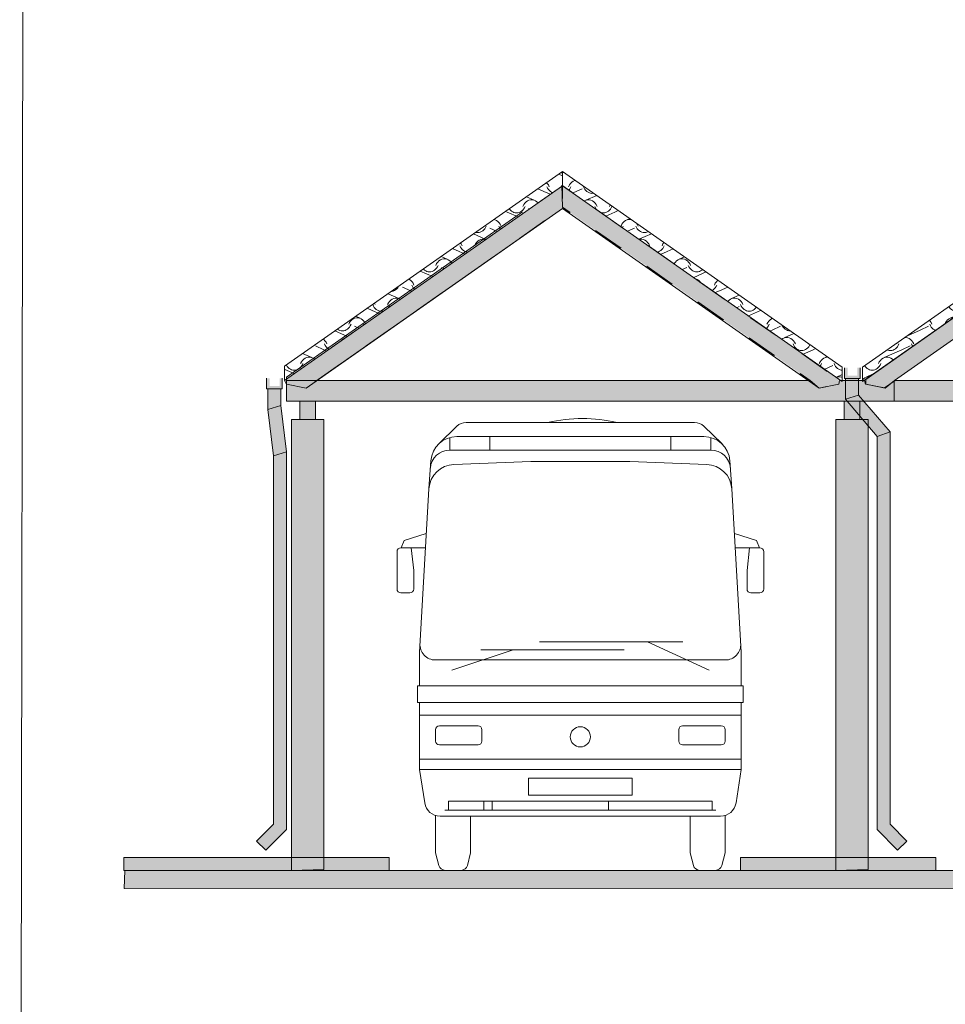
# Model space of a CAD drawing. Header units: millimetres. Extents: x -68772 to 137055, y -73300 to 19650.
# Tile 108 of 212: x 62068 to 69183, y -58856 to -51282. Entities that reach past the tile are written whole.
import ezdxf

# ---------------------------------------------------------------- set-up
doc = ezdxf.new("R2010")
doc.units = ezdxf.units.MM
doc.header["$MEASUREMENT"] = 0
doc.linetypes.add('Przerywana', pattern=[480, 240, -240])
for name, color, linetype, lineweight in [('220-A Ściany_Nr_pióra__1', 7, 'Continuous', 18), ('Nowe_0_Nr_pióra__1', 7, 'Continuous', 18), ('Nowe_0_Nr_pióra__7', 7, 'Continuous', 5), ('Nowe_450-K Stropy_Nr_pióra__1', 7, 'Continuous', 18), ('Nowe_810-G Ogólne_Nr_pióra__1', 7, 'Continuous', 18), ('Nowe_810-G Ogólne_Nr_pióra__26', 13, 'Continuous', 18), ('Nowe_810-G Ogólne_Nr_pióra__7', 7, 'Continuous', 5), ('Nowe_810-G Ogólne_Nr_pióra__9', 254, 'Continuous', 18), ('Nowe_810-G Ogólne_Nr_pióra__93', 7, 'Continuous', 20), ('Nowe_NIEWIDOCZNE DACHY_Nr_pióra__1', 7, 'Continuous', 18), ('Nowe_Windows_Nr_pióra__1', 7, 'Continuous', 18)]:
    doc.layers.add(name, color=color, linetype=linetype, lineweight=lineweight)
doc.layers.add('Nowe_Windows', color=7, linetype='Continuous')

# ---------------------------------------------------------------- blocks, each defined once
blk = doc.blocks.new('*X56')
at = {"layer": 'Nowe_810-G Ogólne_Nr_pióra__26', "color": 13, "linetype": 'Continuous', "lineweight": 18}
for p, q in [((66240.9, -52483.9), (66211.2, -52470.6)), ((66228.3, -52458.7), (66237.7, -52462.9)), ((66237.7, -52462.9), (66240.9, -52463.7)), ((66123.6, -52541.6), (66117.9, -52535.9)), ((66120.7, -52566.8), (66125.9, -52577.7)), ((66131.8, -52553.4), (66123.6, -52541.6)), ((66138.3, -52566.8), (66131.8, -52553.4)), ((66240.9, -52553.7), (66236.6, -52562.4)), ((66115, -52610.8), (66051.5, -52582.4)), ((66147.1, -52625.1), (66115, -52610.8)), ((66125.9, -52577.7), (66132.2, -52587.7)), ((66132.2, -52587.7), (66139.5, -52596.4)), ((66139.5, -52596.4), (66147.8, -52603.9)), ((66147.8, -52603.9), (66156.8, -52609.8)), ((66156.8, -52609.8), (66164.2, -52613.1)), ((65942, -52704.6), (65935.5, -52718)), ((65950.2, -52692.8), (65942, -52704.6)), ((65948, -52728.9), (65953.1, -52718)), ((65959.9, -52683), (65950.2, -52692.8)), ((65970.9, -52675.3), (65959.9, -52683)), ((66022.5, -52671.1), (65962.9, -52644.5)), ((65982.6, -52670.1), (65970.9, -52675.3)), ((65995, -52667.5), (65982.6, -52670.1)), ((66007.5, -52667.5), (65995, -52667.5)), ((66019.8, -52670.1), (66007.5, -52667.5)), ((66031.6, -52675.3), (66019.8, -52670.1)), ((66042.5, -52683), (66031.6, -52675.3)), ((66051.4, -52692.1), (66042.5, -52683)), ((65816, -52762), (65803.3, -52756.3)), ((65898.9, -52798.9), (65816, -52762)), ((65831.6, -52736.4), (65833.2, -52738.9)), ((65833.2, -52738.9), (65840.5, -52747.6)), ((65840.5, -52747.6), (65848.8, -52755.1)), ((65848.8, -52755.1), (65857.8, -52761)), ((65857.8, -52761), (65867.3, -52765.3)), ((65867.3, -52765.3), (65877.3, -52767.9)), ((65877.3, -52767.9), (65887.4, -52768.8)), ((65887.4, -52768.8), (65897.6, -52767.9)), ((65897.6, -52767.9), (65907.5, -52765.3)), ((65907.5, -52765.3), (65917.1, -52761)), ((65917.1, -52761), (65926, -52755.1)), ((65926, -52755.1), (65934.3, -52747.6)), ((65934.3, -52747.6), (65941.7, -52738.9)), ((65941.7, -52738.9), (65948, -52728.9)), ((65987.5, -52736.9), (65979.5, -52733.4)), ((65649, -52880.1), (65654.1, -52869.2)), ((65720.8, -52821.3), (65712.9, -52819.6)), ((65723.5, -52822.3), (65714.7, -52818.3)), ((65732.6, -52826.5), (65720.8, -52821.3)), ((65743.5, -52834.2), (65732.6, -52826.5)), ((65753.2, -52844), (65743.5, -52834.2)), ((65750.3, -52869.2), (65755.5, -52880.1)), ((65761.4, -52855.8), (65753.2, -52844)), ((65767.9, -52869.2), (65761.4, -52855.8)), ((65650.6, -52972.8), (65555, -52930.1)), ((65572.8, -52917.7), (65578.3, -52919.1)), ((65578.3, -52919.1), (65588.4, -52920)), ((65588.4, -52920), (65598.6, -52919.1)), ((65598.6, -52919.1), (65608.5, -52916.5)), ((65608.5, -52916.5), (65618.1, -52912.2)), ((65618.1, -52912.2), (65627.1, -52906.3)), ((65627.1, -52906.3), (65635.3, -52898.8)), ((65635.3, -52898.8), (65642.7, -52890.1)), ((65642.7, -52890.1), (65649, -52880.1)), ((65739.2, -52910.8), (65680.5, -52884.6)), ((65755.5, -52880.1), (65761.8, -52890.1)), ((65761.8, -52890.1), (65764.4, -52893.1)), ((65451.3, -53020.4), (65456.5, -53031.3)), ((65462.4, -53007), (65456.8, -52998.9)), ((65468.9, -53020.4), (65462.4, -53007)), ((65571.6, -53007), (65565.1, -53020.4)), ((65579.9, -52995.2), (65571.6, -53007)), ((65589.6, -52985.4), (65579.9, -52995.2)), ((65600.5, -52977.7), (65589.6, -52985.4)), ((65612.3, -52972.5), (65600.5, -52977.7)), ((65624.6, -52969.9), (65612.3, -52972.5)), ((65637.1, -52969.9), (65624.6, -52969.9)), ((65649.4, -52972.5), (65637.1, -52969.9)), ((65650.4, -52972.9), (65649.4, -52972.5)), ((65445.6, -53064.4), (65395.4, -53041.9)), ((65491, -53084.6), (65445.6, -53064.4)), ((65456.5, -53031.3), (65462.8, -53041.3)), ((65462.8, -53041.3), (65470.1, -53050)), ((65470.1, -53050), (65478.4, -53057.5)), ((65478.4, -53057.5), (65487.4, -53063.4)), ((65487.4, -53063.4), (65496.9, -53067.7)), ((65496.9, -53067.7), (65506.9, -53070.3)), ((65506.9, -53070.3), (65510.9, -53070.7)), ((65272.7, -53158.2), (65266.1, -53171.6)), ((65280.9, -53146.4), (65272.7, -53158.2)), ((65278.6, -53182.5), (65283.7, -53171.6)), ((65290.6, -53136.6), (65280.9, -53146.4)), ((65301.5, -53128.9), (65290.6, -53136.6)), ((65313.3, -53123.7), (65301.5, -53128.9)), ((65353.1, -53124.7), (65306.8, -53104)), ((65325.6, -53121.1), (65313.3, -53123.7)), ((65338.1, -53121.1), (65325.6, -53121.1)), ((65350.4, -53123.7), (65338.1, -53121.1)), ((65362.2, -53128.9), (65350.4, -53123.7)), ((65373.1, -53136.6), (65362.2, -53128.9)), ((65382.8, -53146.4), (65373.1, -53136.6)), ((65389.3, -53155.8), (65382.8, -53146.4)), ((65242.7, -53258.4), (65147.1, -53215.8)), ((65170, -53199.8), (65171.2, -53201.2)), ((65171.2, -53201.2), (65179.4, -53208.7)), ((65179.4, -53208.7), (65188.4, -53214.6)), ((65188.4, -53214.6), (65198, -53218.9)), ((65198, -53218.9), (65207.9, -53221.5)), ((65207.9, -53221.5), (65218, -53222.4)), ((65218, -53222.4), (65228.2, -53221.5)), ((65228.2, -53221.5), (65238.1, -53218.9)), ((65238.1, -53218.9), (65247.7, -53214.6)), ((65247.7, -53214.6), (65256.7, -53208.7)), ((65256.7, -53208.7), (65264.9, -53201.2)), ((65264.9, -53201.2), (65272.3, -53192.5)), ((65272.3, -53192.5), (65278.6, -53182.5)), ((65331.3, -53196.4), (65310.2, -53187)), ((65063.2, -53280.1), (65058.3, -53278)), ((65074.1, -53287.8), (65063.2, -53280.1)), ((65083.8, -53297.6), (65074.1, -53287.8)), ((65081, -53322.8), (65086.1, -53333.7)), ((65092, -53309.4), (65083.8, -53297.6)), ((65098.6, -53322.8), (65092, -53309.4)), ((64982.7, -53427.1), (64898.9, -53389.6)), ((64922.2, -53373.3), (64929.2, -53372.7)), ((64929.2, -53372.7), (64939.1, -53370.1)), ((64939.1, -53370.1), (64948.7, -53365.8)), ((64948.7, -53365.8), (64957.7, -53359.9)), ((64957.7, -53359.9), (64965.9, -53352.4)), ((64965.9, -53352.4), (64973.3, -53343.7)), ((64973.3, -53343.7), (64979.6, -53333.7)), ((64979.6, -53333.7), (64980, -53332.8)), ((65075.2, -53366.8), (65011.2, -53338.2)), ((65083.1, -53370.2), (65075.2, -53366.8)), ((65086.1, -53333.7), (65092.4, -53343.7)), ((65092.4, -53343.7), (65099.8, -53352.4)), ((65099.8, -53352.4), (65103.6, -53355.9)), ((64782, -53474), (64787.1, -53484.9)), ((64799.6, -53474), (64794.2, -53462.9)), ((64902.3, -53460.6), (64895.8, -53474)), ((64910.5, -53448.8), (64902.3, -53460.6)), ((64908.2, -53484.9), (64913.4, -53474)), ((64920.2, -53439), (64910.5, -53448.8)), ((64931.1, -53431.3), (64920.2, -53439)), ((64942.9, -53426.1), (64931.1, -53431.3)), ((64955.2, -53423.5), (64942.9, -53426.1)), ((64967.7, -53423.5), (64955.2, -53423.5)), ((64980, -53426.1), (64967.7, -53423.5)), ((64991.8, -53431.3), (64980, -53426.1)), ((64993.8, -53432.7), (64991.8, -53431.3)), ((64776.3, -53518), (64739.2, -53501.4)), ((64834.8, -53544.1), (64776.3, -53518)), ((64787.1, -53484.9), (64793.4, -53494.9)), ((64793.4, -53494.9), (64800.8, -53503.6)), ((64800.8, -53503.6), (64809, -53511.1)), ((64809, -53511.1), (64818, -53517)), ((64818, -53517), (64827.6, -53521.3)), ((64827.6, -53521.3), (64837.5, -53523.9)), ((64837.5, -53523.9), (64847.7, -53524.8)), ((64847.7, -53524.8), (64857.8, -53523.9)), ((64857.8, -53523.9), (64867.1, -53521.5)), ((64897.4, -53500.3), (64901.9, -53494.9)), ((64901.9, -53494.9), (64908.2, -53484.9)), ((64603.3, -53611.8), (64596.8, -53625.2)), ((64611.5, -53600), (64603.3, -53611.8)), ((64609.2, -53636.1), (64614.4, -53625.2)), ((64621.2, -53590.2), (64611.5, -53600)), ((64632.1, -53582.5), (64621.2, -53590.2)), ((64643.9, -53577.3), (64632.1, -53582.5)), ((64656.2, -53574.7), (64643.9, -53577.3)), ((64683.7, -53578.3), (64650.6, -53563.5)), ((64668.7, -53574.7), (64656.2, -53574.7)), ((64681, -53577.3), (64668.7, -53574.7)), ((64692.8, -53582.5), (64681, -53577.3)), ((64703.7, -53590.2), (64692.8, -53582.5)), ((64713.4, -53600), (64703.7, -53590.2)), ((64710.6, -53625.2), (64712.7, -53629.6)), ((64721.7, -53611.8), (64713.4, -53600)), ((64725.8, -53620.4), (64721.7, -53611.8)), ((64586.5, -53717.9), (64491, -53675.3)), ((64509.8, -53662.1), (64510, -53662.3)), ((64510, -53662.3), (64519, -53668.2)), ((64519, -53668.2), (64528.6, -53672.5)), ((64528.6, -53672.5), (64538.5, -53675.1)), ((64538.5, -53675.1), (64548.7, -53676)), ((64548.7, -53676), (64558.8, -53675.1)), ((64558.8, -53675.1), (64568.8, -53672.5)), ((64568.8, -53672.5), (64578.3, -53668.2)), ((64578.3, -53668.2), (64587.3, -53662.3)), ((64587.3, -53662.3), (64595.6, -53654.8)), ((64595.6, -53654.8), (64602.9, -53646.1)), ((64602.9, -53646.1), (64609.2, -53636.1)), ((64675.1, -53655.9), (64640.8, -53640.6)), ((64404.7, -53741.4), (64400.7, -53738.5)), ((64414.5, -53751.2), (64404.7, -53741.4)), ((64411.6, -53776.4), (64416.7, -53787.3)), ((64422.7, -53763), (64414.5, -53751.2)), ((64429.2, -53776.4), (64422.7, -53763)), ((64549.8, -53741.4), (64542.6, -53748.7)), ((64560.7, -53733.7), (64549.8, -53741.4)), ((64569.7, -53729.8), (64560.7, -53733.7)), ((64313.4, -53880.7), (64242.7, -53849.1)), ((64405.9, -53820.4), (64341.8, -53791.8)), ((64426.9, -53829.7), (64405.9, -53820.4)), ((64416.7, -53787.3), (64423, -53797.3)), ((64423, -53797.3), (64430.4, -53806)), ((64430.4, -53806), (64438.6, -53813.5)), ((64438.6, -53813.5), (64444.6, -53817.4)), ((64232.9, -53914.2), (64226.4, -53927.6)), ((64241.1, -53902.4), (64232.9, -53914.2)), ((64238.8, -53938.5), (64244, -53927.6)), ((64250.8, -53892.6), (64241.1, -53902.4)), ((64261.7, -53884.9), (64250.8, -53892.6)), ((64273.5, -53879.7), (64261.7, -53884.9)), ((64285.8, -53877.1), (64273.5, -53879.7)), ((64298.3, -53877.1), (64285.8, -53877.1)), ((64310.7, -53879.7), (64298.3, -53877.1)), ((64322.4, -53884.9), (64310.7, -53879.7)), ((64333.3, -53892.6), (64322.4, -53884.9)), ((64334.9, -53894.2), (64333.3, -53892.6)), ((64106.9, -53971.6), (64101.9, -53969.3)), ((64178.6, -54003.6), (64106.9, -53971.6)), ((64117.1, -53937.1), (64117.7, -53938.5)), ((64117.7, -53938.5), (64124.1, -53948.5)), ((64124.1, -53948.5), (64131.4, -53957.2)), ((64131.4, -53957.2), (64139.7, -53964.7)), ((64139.7, -53964.7), (64148.7, -53970.6)), ((64148.7, -53970.6), (64158.2, -53974.9)), ((64158.2, -53974.9), (64168.2, -53977.5)), ((64168.2, -53977.5), (64178.3, -53978.4)), ((64178.3, -53978.4), (64188.4, -53977.5)), ((64188.4, -53977.5), (64198.4, -53974.9)), ((64198.4, -53974.9), (64207.9, -53970.6)), ((64207.9, -53970.6), (64216.9, -53964.7)), ((64216.9, -53964.7), (64225.2, -53957.2)), ((64225.2, -53957.2), (64232.5, -53948.5)), ((64232.5, -53948.5), (64238.8, -53938.5))]:
    blk.add_line(p, q, dxfattribs=at)
blk = doc.blocks.new('Wypełnienie_6', base_point=(0, 2000))
at = {"layer": 'Nowe_810-G Ogólne_Nr_pióra__1', "color": 7, "linetype": 'Continuous', "lineweight": 18}
for p, q in [((66240.9, -52449.8), (64101.9, -53947.8)), ((66240.9, -52559.4), (66240.9, -52449.8)), ((64101.9, -54057.4), (66240.9, -52559.4)), ((64101.9, -53947.8), (64101.9, -54057.4))]:
    blk.add_line(p, q, dxfattribs=at)
at = {"layer": 'Nowe_810-G Ogólne_Nr_pióra__26', "color": 13, "linetype": 'Continuous', "lineweight": 18}
blk.add_blockref('*X56', (0, 0), dxfattribs=at)
blk = doc.blocks.new('*X58')
at = {"layer": 'Nowe_810-G Ogólne_Nr_pióra__26', "color": 13, "linetype": 'Continuous', "lineweight": 18}
for p, q in [((66240.9, -52458.8), (66248.7, -52455.3)), ((66287.2, -52566.8), (66293.8, -52553.4)), ((66293.8, -52553.4), (66302, -52541.6)), ((66304.8, -52566.8), (66299.7, -52577.7)), ((66302, -52541.6), (66311.7, -52531.8)), ((66311.7, -52531.8), (66322.6, -52524.1)), ((66322.6, -52524.1), (66334.4, -52518.9)), ((66331.7, -52519.9), (66337.3, -52517.4)), ((66334.4, -52518.9), (66338.3, -52518.1)), ((66406.2, -52577.7), (66401, -52566.8)), ((66293.4, -52587.7), (66288.9, -52593.1)), ((66299.7, -52577.7), (66293.4, -52587.7)), ((66319.1, -52614.2), (66326.8, -52610.8)), ((66326.8, -52610.8), (66390.9, -52582.2)), ((66412.5, -52587.7), (66406.2, -52577.7)), ((66419.9, -52596.4), (66412.5, -52587.7)), ((66419.3, -52671.1), (66503.3, -52633.6)), ((66428.1, -52603.9), (66419.9, -52596.4)), ((66437.1, -52609.8), (66428.1, -52603.9)), ((66446.7, -52614.1), (66437.1, -52609.8)), ((66456.6, -52616.7), (66446.7, -52614.1)), ((66466.7, -52617.6), (66456.6, -52616.7)), ((66476.9, -52616.7), (66466.7, -52617.6)), ((66478.5, -52616.3), (66476.9, -52616.7)), ((66408.3, -52676.7), (66410.3, -52675.3)), ((66410.3, -52675.3), (66422, -52670.1)), ((66422, -52670.1), (66434.4, -52667.5)), ((66434.4, -52667.5), (66446.9, -52667.5)), ((66446.9, -52667.5), (66459.2, -52670.1)), ((66459.2, -52670.1), (66471, -52675.3)), ((66471, -52675.3), (66481.9, -52683)), ((66481.9, -52683), (66491.6, -52692.8)), ((66493.9, -52728.9), (66488.7, -52718)), ((66491.6, -52692.8), (66499.8, -52704.6)), ((66499.8, -52704.6), (66506.3, -52718)), ((66602.5, -52718), (66607.9, -52706.9)), ((66620.1, -52718), (66615, -52728.9)), ((66500.2, -52738.9), (66493.9, -52728.9)), ((66504.5, -52744.1), (66500.2, -52738.9)), ((66544.3, -52767.9), (66535.1, -52765.5)), ((66554.4, -52768.8), (66544.3, -52767.9)), ((66564.5, -52767.9), (66554.4, -52768.8)), ((66574.5, -52765.3), (66564.5, -52767.9)), ((66573.7, -52792.5), (66642.1, -52762)), ((66584, -52761), (66574.5, -52765.3)), ((66593, -52755.1), (66584, -52761)), ((66601.3, -52747.6), (66593, -52755.1)), ((66608.6, -52738.9), (66601.3, -52747.6)), ((66615, -52728.9), (66608.6, -52738.9)), ((66642.1, -52762), (66669.2, -52749.8)), ((66690.2, -52869.2), (66696.7, -52855.8)), ((66696.7, -52855.8), (66704.9, -52844)), ((66707.8, -52869.2), (66702.6, -52880.1)), ((66704.9, -52844), (66714.6, -52834.2)), ((66714.6, -52834.2), (66725.5, -52826.5)), ((66725.5, -52826.5), (66737.3, -52821.3)), ((66734.6, -52822.3), (66757.8, -52811.9)), ((66737.3, -52821.3), (66749.6, -52818.7)), ((66749.6, -52818.7), (66762.1, -52818.7)), ((66762.1, -52818.7), (66769.9, -52820.3)), ((66809.1, -52880.1), (66804, -52869.2)), ((66809.7, -52848.2), (66815.1, -52855.8)), ((66815.1, -52855.8), (66821.6, -52869.2)), ((66702.6, -52880.1), (66701.4, -52882)), ((66739.7, -52908.7), (66793.8, -52884.6)), ((66815.4, -52890.1), (66809.1, -52880.1)), ((66822.8, -52898.8), (66815.4, -52890.1)), ((66831, -52906.3), (66822.8, -52898.8)), ((66828.3, -52970.8), (66923.8, -52928.1)), ((66840, -52912.2), (66831, -52906.3)), ((66849.6, -52916.5), (66840, -52912.2)), ((66859.5, -52919.1), (66849.6, -52916.5)), ((66869.7, -52920), (66859.5, -52919.1)), ((66879.8, -52919.1), (66869.7, -52920)), ((66889.7, -52916.5), (66879.8, -52919.1)), ((66899.3, -52912.2), (66889.7, -52916.5)), ((66900.2, -52911.6), (66899.3, -52912.2)), ((66829.4, -52971.6), (66837.3, -52969.9)), ((66837.3, -52969.9), (66849.8, -52969.9)), ((66849.8, -52969.9), (66862.1, -52972.5)), ((66862.1, -52972.5), (66873.9, -52977.7)), ((66873.9, -52977.7), (66884.8, -52985.4)), ((66884.8, -52985.4), (66894.5, -52995.2)), ((66894.5, -52995.2), (66902.7, -53007)), ((66902.7, -53007), (66909.2, -53020.4)), ((67005.4, -53020.4), (67011.9, -53007)), ((67011.9, -53007), (67020, -52995.5)), ((67023, -53020.4), (67017.9, -53031.3)), ((66977.4, -53067.7), (66969.6, -53069.8)), ((66987, -53063.4), (66977.4, -53067.7)), ((66996, -53057.5), (66987, -53063.4)), ((66994.2, -53087), (67045, -53064.4)), ((67004.2, -53050), (66996, -53057.5)), ((67011.6, -53041.3), (67004.2, -53050)), ((67017.9, -53031.3), (67011.6, -53041.3)), ((67045, -53064.4), (67089.8, -53044.4)), ((67098.7, -53160.1), (67099.6, -53158.2)), ((67099.6, -53158.2), (67107.8, -53146.4)), ((67107.8, -53146.4), (67117.5, -53136.6)), ((67117.5, -53136.6), (67128.4, -53128.9)), ((67128.4, -53128.9), (67140.2, -53123.7)), ((67137.5, -53124.7), (67178.4, -53106.4)), ((67140.2, -53123.7), (67152.5, -53121.1)), ((67152.5, -53121.1), (67165, -53121.1)), ((67165, -53121.1), (67177.4, -53123.7)), ((67177.4, -53123.7), (67189.1, -53128.9)), ((67189.1, -53128.9), (67200, -53136.6)), ((67200, -53136.6), (67209.7, -53146.4)), ((67212, -53182.5), (67206.9, -53171.6)), ((67209.7, -53146.4), (67218, -53158.2)), ((67218, -53158.2), (67224.5, -53171.6)), ((67160.2, -53203.3), (67196.7, -53187)), ((67218.3, -53192.5), (67212, -53182.5)), ((67225.7, -53201.2), (67218.3, -53192.5)), ((67233.9, -53208.7), (67225.7, -53201.2)), ((67242.9, -53214.6), (67233.9, -53208.7)), ((67252.5, -53218.9), (67242.9, -53214.6)), ((67248.8, -53265.3), (67344.4, -53222.6)), ((67262.4, -53221.5), (67252.5, -53218.9)), ((67272.6, -53222.4), (67262.4, -53221.5)), ((67282.7, -53221.5), (67272.6, -53222.4)), ((67292.7, -53218.9), (67282.7, -53221.5)), ((67302.2, -53214.6), (67292.7, -53218.9)), ((67311.2, -53208.7), (67302.2, -53214.6)), ((67317, -53203.5), (67311.2, -53208.7)), ((67261.5, -53274.1), (67265, -53274.9)), ((67265, -53274.9), (67276.8, -53280.1)), ((67276.8, -53280.1), (67287.7, -53287.8)), ((67287.7, -53287.8), (67297.4, -53297.6)), ((67297.4, -53297.6), (67299.7, -53300.9)), ((67408.3, -53322.8), (67414.8, -53309.4)), ((67414.8, -53309.4), (67423.1, -53297.6)), ((67425.9, -53322.8), (67420.8, -53333.7)), ((67423.1, -53297.6), (67432.8, -53287.8)), ((67432.8, -53287.8), (67435.1, -53286.2)), ((67398.9, -53359.9), (67391.1, -53365)), ((67407.1, -53352.4), (67398.9, -53359.9)), ((67414.5, -53343.7), (67407.1, -53352.4)), ((67420.8, -53333.7), (67414.5, -53343.7)), ((67414.8, -53381.5), (67447.9, -53366.8)), ((67447.9, -53366.8), (67510.4, -53338.9)), ((67510.8, -53448.8), (67520.4, -53439)), ((67520.4, -53439), (67531.3, -53431.3)), ((67531.3, -53431.3), (67543.1, -53426.1)), ((67540.4, -53427.1), (67599, -53400.9)), ((67543.1, -53426.1), (67555.5, -53423.5)), ((67555.5, -53423.5), (67568, -53423.5)), ((67568, -53423.5), (67580.3, -53426.1)), ((67580.3, -53426.1), (67592.1, -53431.3)), ((67592.1, -53431.3), (67603, -53439)), ((67603, -53439), (67612.7, -53448.8)), ((67614.9, -53484.9), (67609.8, -53474)), ((67612.7, -53448.8), (67620.9, -53460.6)), ((67620.9, -53460.6), (67627.4, -53474)), ((67580.8, -53497.8), (67599.6, -53489.4)), ((67621.3, -53494.9), (67614.9, -53484.9)), ((67628.6, -53503.6), (67621.3, -53494.9)), ((67636.9, -53511.1), (67628.6, -53503.6)), ((67645.9, -53517), (67636.9, -53511.1)), ((67655.4, -53521.3), (67645.9, -53517)), ((67665.4, -53523.9), (67655.4, -53521.3)), ((67675.5, -53524.8), (67665.4, -53523.9)), ((67669.4, -53559.8), (67763.2, -53518)), ((67685.6, -53523.9), (67675.5, -53524.8)), ((67695.6, -53521.3), (67685.6, -53523.9)), ((67705.1, -53517), (67695.6, -53521.3)), ((67714.1, -53511.1), (67705.1, -53517)), ((67722.4, -53503.6), (67714.1, -53511.1)), ((67729.7, -53494.9), (67722.4, -53503.6)), ((67730.8, -53493.2), (67729.7, -53494.9)), ((67763.2, -53518), (67765, -53517.2)), ((67811.3, -53625.2), (67817.8, -53611.8)), ((67817.8, -53611.8), (67826, -53600)), ((67828.9, -53625.2), (67823.7, -53636.1)), ((67826, -53600), (67835.7, -53590.2)), ((67835.7, -53590.2), (67846.6, -53582.5)), ((67846.6, -53582.5), (67853.8, -53579.4)), ((67810, -53654.8), (67807.9, -53656.8)), ((67817.4, -53646.1), (67810, -53654.8)), ((67823.7, -53636.1), (67817.4, -53646.1)), ((67835.4, -53676.1), (67850.8, -53669.2)), ((67850.8, -53669.2), (67914.9, -53640.6)), ((67930.2, -53636.1), (67927.9, -53631.3)), ((67936.5, -53646.1), (67930.2, -53636.1)), ((67943.9, -53654.8), (67936.5, -53646.1)), ((67943.3, -53729.5), (68019.6, -53695.4)), ((67952.1, -53662.3), (67943.9, -53654.8)), ((67961.1, -53668.2), (67952.1, -53662.3)), ((67970.7, -53672.5), (67961.1, -53668.2)), ((67980.6, -53675.1), (67970.7, -53672.5)), ((67990.7, -53676), (67980.6, -53675.1)), ((67991.7, -53675.9), (67990.7, -53676)), ((67926, -53739.5), (67934.3, -53733.7)), ((67934.3, -53733.7), (67946.1, -53728.5)), ((67946.1, -53728.5), (67958.4, -53725.9)), ((67958.4, -53725.9), (67970.9, -53725.9)), ((67970.9, -53725.9), (67983.2, -53728.5)), ((67983.2, -53728.5), (67995, -53733.7)), ((67995, -53733.7), (68005.9, -53741.4)), ((68005.9, -53741.4), (68015.6, -53751.2)), ((68017.9, -53787.3), (68012.7, -53776.4)), ((68015.6, -53751.2), (68023.8, -53763)), ((68023.8, -53763), (68030.3, -53776.4)), ((68126.5, -53776.4), (68128.7, -53771.9)), ((68001.4, -53792.3), (68002.6, -53791.8)), ((68024.2, -53797.3), (68017.9, -53787.3)), ((68031.5, -53806), (68024.2, -53797.3)), ((68039.8, -53813.5), (68031.5, -53806)), ((68048.8, -53819.4), (68039.8, -53813.5)), ((68058.3, -53823.7), (68048.8, -53819.4)), ((68068.3, -53826.3), (68058.3, -53823.7)), ((68078.4, -53827.2), (68068.3, -53826.3)), ((68088.6, -53826.3), (68078.4, -53827.2)), ((68098.5, -53823.7), (68088.6, -53826.3)), ((68090, -53854.3), (68166.1, -53820.4)), ((68108.1, -53819.4), (68098.5, -53823.7)), ((68117, -53813.5), (68108.1, -53819.4)), ((68125.3, -53806), (68117, -53813.5)), ((68132.7, -53797.3), (68125.3, -53806)), ((68139, -53787.3), (68132.7, -53797.3)), ((68141.9, -53781.1), (68139, -53787.3)), ((68166.1, -53820.4), (68185.5, -53811.7)), ((68214.2, -53927.6), (68220.7, -53914.2)), ((68220.7, -53914.2), (68228.9, -53902.4)), ((68231.8, -53927.6), (68226.6, -53938.5)), ((68228.9, -53902.4), (68238.6, -53892.6)), ((68238.6, -53892.6), (68249.5, -53884.9)), ((68249.5, -53884.9), (68261.3, -53879.7)), ((68258.6, -53880.7), (68274.1, -53873.7)), ((68261.3, -53879.7), (68273.6, -53877.1)), ((68273.6, -53877.1), (68278.9, -53877.1)), ((68333.1, -53938.5), (68328, -53927.6)), ((68342.8, -53921.8), (68345.6, -53927.6)), ((68226.6, -53938.5), (68221.6, -53946.5)), ((68256, -53970.6), (68317.8, -53943)), ((68339.4, -53948.5), (68333.1, -53938.5)), ((68346.8, -53957.2), (68339.4, -53948.5)), ((68355, -53964.7), (68346.8, -53957.2)), ((68364, -53970.6), (68355, -53964.7)), ((68373.6, -53974.9), (68364, -53970.6)), ((68383.5, -53977.5), (68373.6, -53974.9)), ((68390.2, -53978.1), (68383.5, -53977.5)), ((68344.8, -54032.8), (68349, -54030.9)), ((68346.3, -54031.9), (68390.2, -54012.2)), ((68349, -54030.9), (68361.3, -54028.3)), ((68361.3, -54028.3), (68373.8, -54028.3)), ((68373.8, -54028.3), (68386.1, -54030.9)), ((68386.1, -54030.9), (68390.2, -54032.7))]:
    blk.add_line(p, q, dxfattribs=at)
blk = doc.blocks.new('Wypełnienie_7', base_point=(0, 2000))
at = {"layer": 'Nowe_810-G Ogólne_Nr_pióra__1', "color": 7, "linetype": 'Continuous', "lineweight": 18}
for p, q in [((66240.9, -52449.8), (68390.2, -53955)), ((66240.9, -52559.4), (66240.9, -52449.8)), ((68390.2, -54064.6), (66240.9, -52559.4)), ((68390.2, -53955), (68390.2, -54064.6))]:
    blk.add_line(p, q, dxfattribs=at)
at = {"layer": 'Nowe_810-G Ogólne_Nr_pióra__26', "color": 13, "linetype": 'Continuous', "lineweight": 18}
blk.add_blockref('*X58', (0, 0), dxfattribs=at)
blk = doc.blocks.new('*X60')
at = {"layer": 'Nowe_810-G Ogólne_Nr_pióra__26', "color": 13, "linetype": 'Continuous', "lineweight": 18}
for p, q in [((70509, -52587.7), (70505.6, -52582.3)), ((70516.4, -52596.4), (70509, -52587.7)), ((70524.6, -52603.9), (70516.4, -52596.4)), ((70533.6, -52609.8), (70524.6, -52603.9)), ((70543.2, -52614.1), (70533.6, -52609.8)), ((70553.1, -52616.7), (70543.2, -52614.1)), ((70563.2, -52617.6), (70553.1, -52616.7)), ((70573.4, -52616.7), (70563.2, -52617.6)), ((70582.2, -52614.4), (70573.4, -52616.7)), ((70355.3, -52687.5), (70360.5, -52692.8)), ((70362.8, -52728.9), (70357.6, -52718)), ((70360.5, -52692.8), (70368.7, -52704.6)), ((70368.7, -52704.6), (70375.2, -52718)), ((70473.1, -52714.6), (70477.9, -52704.6)), ((70477.9, -52704.6), (70486.2, -52692.8)), ((70486.2, -52692.8), (70495.9, -52683)), ((70495.9, -52683), (70506.8, -52675.3)), ((70506.8, -52675.3), (70518.6, -52670.1)), ((70515.8, -52671.1), (70569.4, -52647.2)), ((70518.6, -52670.1), (70530.9, -52667.5)), ((70530.9, -52667.5), (70540.4, -52667.5)), ((70188.4, -52804.4), (70283.4, -52762)), ((70283.4, -52762), (70347.5, -52733.4)), ((70369.1, -52738.9), (70362.8, -52728.9)), ((70376.4, -52747.6), (70369.1, -52738.9)), ((70384.7, -52755.1), (70376.4, -52747.6)), ((70393.7, -52761), (70384.7, -52755.1)), ((70401.7, -52764.6), (70393.7, -52761)), ((70103.9, -52869.2), (70108.1, -52860.6)), ((70121.5, -52869.2), (70116.4, -52880.1)), ((70168, -52818.7), (70175.9, -52818.7)), ((70175.9, -52818.7), (70188.2, -52821.3)), ((70188.2, -52821.3), (70200, -52826.5)), ((70200, -52826.5), (70210.9, -52834.2)), ((70210.9, -52834.2), (70220.6, -52844)), ((70222.9, -52880.1), (70217.7, -52869.2)), ((70220.6, -52844), (70228.8, -52855.8)), ((70228.8, -52855.8), (70235.3, -52869.2)), ((70008.4, -52973.5), (70143.5, -52913.2)), ((70035.7, -52916.5), (70031.2, -52914.5)), ((70045.7, -52919.1), (70035.7, -52916.5)), ((70055.8, -52920), (70045.7, -52919.1)), ((70066, -52919.1), (70055.8, -52920)), ((70075.9, -52916.5), (70066, -52919.1)), ((70085.5, -52912.2), (70075.9, -52916.5)), ((70094.5, -52906.3), (70085.5, -52912.2)), ((70102.7, -52898.8), (70094.5, -52906.3)), ((70110.1, -52890.1), (70102.7, -52898.8)), ((70116.4, -52880.1), (70110.1, -52890.1)), ((70143.5, -52913.2), (70207.6, -52884.6)), ((70227.1, -52886.8), (70222.9, -52880.1)), ((69964, -53020.4), (69970.5, -53007)), ((69970.5, -53007), (69978.7, -52995.2)), ((69981.6, -53020.4), (69976.5, -53031.3)), ((69978.7, -52995.2), (69988.4, -52985.4)), ((69988.4, -52985.4), (69999.4, -52977.7)), ((69999.4, -52977.7), (70011.1, -52972.5)), ((70011.1, -52972.5), (70023.5, -52969.9)), ((70023.5, -52969.9), (70036, -52969.9)), ((70036, -52969.9), (70048.3, -52972.5)), ((70048.3, -52972.5), (70060.1, -52977.7)), ((70060.1, -52977.7), (70071, -52985.4)), ((70071, -52985.4), (70077.3, -52991.8)), ((69861.7, -53041.3), (69858.1, -53035.7)), ((69869, -53050), (69861.7, -53041.3)), ((69877.3, -53057.5), (69869, -53050)), ((69886.3, -53063.4), (69877.3, -53057.5)), ((69895.8, -53067.7), (69886.3, -53063.4)), ((69905.8, -53070.3), (69895.8, -53067.7)), ((69915.9, -53071.2), (69905.8, -53070.3)), ((69926.1, -53070.3), (69915.9, -53071.2)), ((69936, -53067.7), (69926.1, -53070.3)), ((69945.6, -53063.4), (69936, -53067.7)), ((69954.5, -53057.5), (69945.6, -53063.4)), ((69962.8, -53050), (69954.5, -53057.5)), ((69970.2, -53041.3), (69962.8, -53050)), ((69976.5, -53031.3), (69970.2, -53041.3)), ((69707.8, -53141), (69713.2, -53146.4)), ((69715.5, -53182.5), (69710.3, -53171.6)), ((69713.2, -53146.4), (69721.4, -53158.2)), ((69721.4, -53158.2), (69727.9, -53171.6)), ((69825.9, -53167.8), (69830.6, -53158.2)), ((69830.6, -53158.2), (69838.8, -53146.4)), ((69838.8, -53146.4), (69848.5, -53136.6)), ((69848.5, -53136.6), (69859.4, -53128.9)), ((69859.4, -53128.9), (69871.2, -53123.7)), ((69868.5, -53124.7), (69920.9, -53101.3)), ((69871.2, -53123.7), (69883.5, -53121.1)), ((69883.5, -53121.1), (69892.7, -53121.1)), ((69539.9, -53258.5), (69636.1, -53215.6)), ((69636.1, -53215.6), (69700.2, -53187)), ((69721.8, -53192.5), (69715.5, -53182.5)), ((69729.1, -53201.2), (69721.8, -53192.5)), ((69737.4, -53208.7), (69729.1, -53201.2)), ((69746.4, -53214.6), (69737.4, -53208.7)), ((69754.1, -53218.1), (69746.4, -53214.6)), ((69456.6, -53322.8), (69461, -53313.8)), ((69474.2, -53322.8), (69469, -53333.7)), ((69520.3, -53272.3), (69528.5, -53272.3)), ((69528.5, -53272.3), (69540.9, -53274.9)), ((69540.9, -53274.9), (69552.6, -53280.1)), ((69552.6, -53280.1), (69563.6, -53287.8)), ((69563.6, -53287.8), (69573.3, -53297.6)), ((69575.5, -53333.7), (69570.4, -53322.8)), ((69573.3, -53297.6), (69581.5, -53309.4)), ((69581.5, -53309.4), (69588, -53322.8)), ((69361.1, -53427.1), (69496.2, -53366.8)), ((69388.4, -53370.1), (69383.6, -53367.9)), ((69398.4, -53372.7), (69388.4, -53370.1)), ((69408.5, -53373.6), (69398.4, -53372.7)), ((69418.6, -53372.7), (69408.5, -53373.6)), ((69428.6, -53370.1), (69418.6, -53372.7)), ((69438.1, -53365.8), (69428.6, -53370.1)), ((69447.1, -53359.9), (69438.1, -53365.8)), ((69455.4, -53352.4), (69447.1, -53359.9)), ((69462.7, -53343.7), (69455.4, -53352.4)), ((69469, -53333.7), (69462.7, -53343.7)), ((69496.2, -53366.8), (69560.2, -53338.2)), ((69579.7, -53340.2), (69575.5, -53333.7)), ((69316.7, -53474), (69323.2, -53460.6)), ((69323.2, -53460.6), (69331.4, -53448.8)), ((69334.3, -53474), (69329.1, -53484.9)), ((69331.4, -53448.8), (69341.1, -53439)), ((69341.1, -53439), (69352, -53431.3)), ((69352, -53431.3), (69363.8, -53426.1)), ((69363.8, -53426.1), (69376.1, -53423.5)), ((69376.1, -53423.5), (69388.6, -53423.5)), ((69388.6, -53423.5), (69400.9, -53426.1)), ((69400.9, -53426.1), (69412.7, -53431.3)), ((69412.7, -53431.3), (69423.6, -53439)), ((69423.6, -53439), (69429.8, -53445.2)), ((69214.3, -53494.9), (69210.7, -53489.1)), ((69221.7, -53503.6), (69214.3, -53494.9)), ((69230, -53511.1), (69221.7, -53503.6)), ((69238.9, -53517), (69230, -53511.1)), ((69248.5, -53521.3), (69238.9, -53517)), ((69258.4, -53523.9), (69248.5, -53521.3)), ((69268.6, -53524.8), (69258.4, -53523.9)), ((69278.7, -53523.9), (69268.6, -53524.8)), ((69288.7, -53521.3), (69278.7, -53523.9)), ((69298.2, -53517), (69288.7, -53521.3)), ((69307.2, -53511.1), (69298.2, -53517)), ((69315.5, -53503.6), (69307.2, -53511.1)), ((69322.8, -53494.9), (69315.5, -53503.6)), ((69329.1, -53484.9), (69322.8, -53494.9)), ((69060.3, -53594.4), (69065.8, -53600)), ((69068.1, -53636.1), (69063, -53625.2)), ((69065.8, -53600), (69074.1, -53611.8)), ((69074.1, -53611.8), (69080.6, -53625.2)), ((69178.8, -53621), (69183.3, -53611.8)), ((69183.3, -53611.8), (69191.5, -53600)), ((69191.5, -53600), (69201.2, -53590.2)), ((69201.2, -53590.2), (69212.1, -53582.5)), ((69212.1, -53582.5), (69223.9, -53577.3)), ((69221.2, -53578.3), (69272.5, -53555.4)), ((69223.9, -53577.3), (69236.2, -53574.7)), ((69236.2, -53574.7), (69244.9, -53574.7)), ((68891.5, -53712.6), (68988.8, -53669.2)), ((68988.8, -53669.2), (69052.8, -53640.6)), ((69074.4, -53646.1), (69068.1, -53636.1)), ((69081.8, -53654.8), (69074.4, -53646.1)), ((69090, -53662.3), (69081.8, -53654.8)), ((69099, -53668.2), (69090, -53662.3)), ((69106.5, -53671.6), (69099, -53668.2)), ((68809.3, -53776.4), (68813.9, -53767)), ((68826.9, -53776.4), (68821.7, -53787.3)), ((68872.5, -53725.9), (68881.2, -53725.9)), ((68881.2, -53725.9), (68893.5, -53728.5)), ((68893.5, -53728.5), (68905.3, -53733.7)), ((68905.3, -53733.7), (68916.2, -53741.4)), ((68916.2, -53741.4), (68925.9, -53751.2)), ((68928.2, -53787.3), (68923.1, -53776.4)), ((68925.9, -53751.2), (68934.1, -53763)), ((68934.1, -53763), (68940.7, -53776.4)), ((68713.8, -53880.7), (68848.8, -53820.4)), ((68741.1, -53823.7), (68736.1, -53821.4)), ((68751, -53826.3), (68741.1, -53823.7)), ((68761.2, -53827.2), (68751, -53826.3)), ((68771.3, -53826.3), (68761.2, -53827.2)), ((68781.3, -53823.7), (68771.3, -53826.3)), ((68790.8, -53819.4), (68781.3, -53823.7)), ((68799.8, -53813.5), (68790.8, -53819.4)), ((68808.1, -53806), (68799.8, -53813.5)), ((68815.4, -53797.3), (68808.1, -53806)), ((68821.7, -53787.3), (68815.4, -53797.3)), ((68848.8, -53820.4), (68912.9, -53791.8)), ((68932.2, -53793.6), (68928.2, -53787.3)), ((68669.3, -53927.6), (68675.9, -53914.2)), ((68675.9, -53914.2), (68684.1, -53902.4)), ((68686.9, -53927.6), (68681.8, -53938.5)), ((68684.1, -53902.4), (68693.8, -53892.6)), ((68693.8, -53892.6), (68704.7, -53884.9)), ((68704.7, -53884.9), (68716.5, -53879.7)), ((68716.5, -53879.7), (68728.8, -53877.1)), ((68728.8, -53877.1), (68741.3, -53877.1)), ((68741.3, -53877.1), (68753.6, -53879.7)), ((68753.6, -53879.7), (68765.4, -53884.9)), ((68765.4, -53884.9), (68776.3, -53892.6)), ((68776.3, -53892.6), (68782.3, -53898.7)), ((68567, -53948.5), (68563.2, -53942.5)), ((68574.4, -53957.2), (68567, -53948.5)), ((68582.6, -53964.7), (68574.4, -53957.2)), ((68591.6, -53970.6), (68582.6, -53964.7)), ((68601.2, -53974.9), (68591.6, -53970.6)), ((68611.1, -53977.5), (68601.2, -53974.9)), ((68621.3, -53978.4), (68611.1, -53977.5)), ((68631.4, -53977.5), (68621.3, -53978.4)), ((68641.3, -53974.9), (68631.4, -53977.5)), ((68650.9, -53970.6), (68641.3, -53974.9)), ((68659.9, -53964.7), (68650.9, -53970.6)), ((68668.1, -53957.2), (68659.9, -53964.7)), ((68675.5, -53948.5), (68668.1, -53957.2)), ((68681.8, -53938.5), (68675.5, -53948.5)), ((68545.3, -54052.5), (68553.9, -54043.8)), ((68553.9, -54043.8), (68564.8, -54036.1)), ((68564.8, -54036.1), (68576.6, -54030.9)), ((68573.9, -54031.9), (68624.1, -54009.4)), ((68576.6, -54030.9), (68588.9, -54028.3)), ((68588.9, -54028.3), (68597.2, -54028.3))]:
    blk.add_line(p, q, dxfattribs=at)
blk = doc.blocks.new('Wypełnienie_8', base_point=(0, 2000))
at = {"layer": 'Nowe_810-G Ogólne_Nr_pióra__1', "color": 7, "linetype": 'Continuous', "lineweight": 18}
for p, q in [((68545.3, -53955), (70582.2, -52528.6)), ((70582.2, -52528.6), (70582.2, -52638.2)), ((70582.2, -52638.2), (68545.3, -54064.6)), ((68545.3, -54064.6), (68545.3, -53955))]:
    blk.add_line(p, q, dxfattribs=at)
at = {"layer": 'Nowe_810-G Ogólne_Nr_pióra__26', "color": 13, "linetype": 'Continuous', "lineweight": 18}
blk.add_blockref('*X60', (0, 0), dxfattribs=at)
blk = doc.blocks.new('Symbol autobusu 21')
at = {"layer": 'Nowe_Windows_Nr_pióra__1', "color": 7, "linetype": 'Continuous', "lineweight": 18}
for p, q in [((-948.5, 3417.2), (-1089.1, 3280.5)), ((878.8, 3445.5), (-878.8, 3445.5)), ((948.5, 3417.2), (1089.1, 3280.5)), ((949.6, 3337.1), (-949.6, 3337.1)), ((-696.7, 3337.1), (-696.7, 3233.3)), ((696.7, 3337.1), (696.7, 3233.3)), ((-1003.4, 3233.3), (-1003.4, 3329.8)), ((1003.4, 3233.3), (1003.4, 3329.8)), ((1003.4, 3233.3), (-1003.4, 3233.3)), ((-1149.2, 3150.7), (-1163.8, 2937)), ((-971.8, 3123.3), (-380.7, 3145.8)), ((-380.7, 3145.8), (380.7, 3145.8)), ((380.7, 3145.8), (971.8, 3123.3)), ((1149.2, 3150.7), (1163.8, 2937)), ((-1237.5, 1679), (-1163.9, 2935.6)), ((1237.5, 1679), (1163.9, 2935.6)), ((-1184, 2591.2), (-1353.7, 2538.7)), ((1184, 2591.2), (1353.7, 2538.7)), ((-1353.7, 2538.7), (-1377.9, 2480.9)), ((1353.7, 2538.7), (1377.9, 2480.9)), ((-1409.3, 2450.9), (-1409.3, 2163.9)), ((-1379.3, 2480.9), (-1190.5, 2480.9)), ((-1281.2, 2307.4), (-1299.9, 2480.9)), ((1379.3, 2480.9), (1190.5, 2480.9)), ((1281.2, 2307.4), (1299.9, 2480.9)), ((1409.3, 2450.9), (1409.3, 2163.9)), ((-1281.2, 2163.9), (-1281.2, 2307.4)), ((1281.2, 2163.9), (1281.2, 2307.4)), ((-1379.3, 2133.9), (-1311.2, 2133.9)), ((1379.3, 2133.9), (1311.2, 2133.9)), ((788.3, 1757.6), (-313.4, 1757.6)), ((989.2, 1539.4), (515.9, 1757.6)), ((-1237.5, 1679), (-1237.5, 1418.9)), ((-989.2, 1539.4), (-515.9, 1695.6)), ((-764.2, 1695.6), (337.5, 1695.6)), ((1237.5, 1679), (1237.5, 1418.9)), ((1113.6, 1618.2), (-1113.6, 1618.2)), ((-1252.5, 1418.9), (-1252.5, 1292.5)), ((-1252.5, 1418.9), (1252.5, 1418.9)), ((1252.5, 1418.9), (1252.5, 1292.5)), ((-1252.5, 1292.5), (1252.5, 1292.5)), ((-1237.5, 1292.5), (-1237.5, 775)), ((1237.5, 1292.5), (1237.5, 775)), ((-1237.5, 1192.7), (1237.5, 1192.7)), ((-1113.3, 1082), (-1113.3, 994.6)), ((-786.4, 1112), (-1083.3, 1112)), ((-756.4, 994.6), (-756.4, 1082)), ((756.4, 994.6), (756.4, 1082)), ((786.4, 1112), (1083.3, 1112)), ((1113.3, 1082), (1113.3, 994.6)), ((-1083.3, 964.6), (-786.4, 964.6)), ((1083.3, 964.6), (786.4, 964.6)), ((-1237.5, 855.8), (1237.5, 855.8)), ((-1196.7, 518.3), (-1237.5, 775)), ((-1237.5, 775), (1237.5, 775)), ((1196.7, 518.3), (1237.5, 775)), ((-399.6, 709.2), (399.6, 709.2)), ((-399.6, 579.6), (-399.6, 709.2)), ((399.6, 709.2), (399.6, 579.6)), ((-1012.5, 463.6), (-1012.5, 533.4)), ((-1012.5, 533.4), (1012.5, 533.4)), ((-742.4, 463.6), (-742.4, 533.4)), ((-676.7, 463.6), (-676.7, 533.4)), ((399.6, 579.6), (-399.6, 579.6)), ((216.9, 463.6), (216.9, 533.4)), ((1012.5, 533.4), (1012.5, 463.6)), ((1042.5, 463.6), (-1042.5, 463.6)), ((-1112.7, 422.2), (-1112.7, 135.1)), ((1078.2, 417.1), (-1078.2, 417.1)), ((-843.7, 417.1), (-843.7, 135.1)), ((843.7, 417.1), (843.7, 135.1)), ((1112.7, 422.2), (1112.7, 135.1)), ((-1087.6, 37.5), (-1112.7, 135.1)), ((-868.8, 37.5), (-843.7, 135.1)), ((868.8, 37.5), (843.7, 135.1)), ((1087.6, 37.5), (1112.7, 135.1)), ((-1039.1, 0), (-917.2, 0)), ((1039.1, 0), (917.2, 0))]:
    blk.add_line(p, q, dxfattribs=at)
blk.add_circle((0, 1027.3), 77.6, dxfattribs=at)
for centre, radius, start, end in [((-878.8, 3345.5), 100, 90, 134.19401), ((15.4, 2300.4), 1175.4, 76.94945, 103.05055), ((878.8, 3345.5), 100, 45.80599, 90), ((-949.6, 3137.1), 200, 90, 176.09551), ((949.6, 3137.1), 200, 3.90449, 90), ((-1003.4, 3083.3), 150, 90, 176.09551), ((1003.4, 3083.3), 150, 3.90449, 90), ((-964.2, 2923.4), 200, 92.18164, 176.51068), ((964.2, 2923.4), 200, 3.48932, 87.81836), ((-1379.3, 2450.9), 30, 90, 180), ((1379.3, 2450.9), 30, 0, 90), ((-1379.3, 2163.9), 30, 180, 270), ((-1311.2, 2163.9), 30, 270, 0), ((1311.2, 2163.9), 30, 180, 270), ((1379.3, 2163.9), 30, 270, 0), ((-1113.6, 1738.2), 120, 176.51068, 270), ((1113.6, 1738.2), 120, 270, 3.48932), ((-1083.3, 1082), 30, 90, 180), ((-786.4, 1082), 30, 0, 90), ((786.4, 1082), 30, 90, 180), ((1083.3, 1082), 30, 0, 90), ((-1083.3, 994.6), 30, 180, 270), ((-786.4, 994.6), 30, 270, 0), ((786.4, 994.6), 30, 180, 270), ((1083.3, 994.6), 30, 270, 0), ((-1078.2, 537.1), 120, 189.02391, 270), ((1078.2, 537.1), 120, 270, 350.97609), ((-1039.1, 50), 50, 194.43462, 270), ((-917.2, 50), 50, 270, 345.56538), ((917.2, 50), 50, 194.43462, 270), ((1039.1, 50), 50, 270, 345.56538)]:
    blk.add_arc(centre, radius, start, end, dxfattribs=at)

msp = doc.modelspace()

# ---------------------------------------------------------------- hatches: boundary and pattern name
at = {"layer": 'Nowe_0_Nr_pióra__1', "linetype": 'Continuous', "lineweight": 18}
for points in [[(64906.6, -57725.8), (62867.7, -57725.8), (62867.7, -57825.8), (64906.6, -57825.8)], [(69109.1, -57725.8), (67609.1, -57725.8), (67609.1, -57825.8), (69109.1, -57825.8)], [(91533.8, -57825.8), (91533.8, -57975.8), (62871, -57964.5), (62876.7, -57825.8)]]:
    msp.add_hatch(color=7, dxfattribs=at).paths.add_polyline_path(points)
at = {"layer": 'Nowe_810-G Ogólne_Nr_pióra__26', "linetype": 'Continuous', "lineweight": 18}
for points in [[(66240.9, -52559.4), (64101.9, -54057.4), (64118.6, -54085), (64268.6, -54115.4), (66240.9, -52732.7)], [(66234.8, -52554.8), (66240.9, -52724.8), (68143.7, -54057.4), (68213.9, -54115.4), (68363.9, -54084.9), (68363.9, -54049.6)], [(70582.2, -52638), (68571.7, -54049.6), (68571.7, -54084.9), (68721.7, -54115.4), (68791.9, -54057.4), (70582.2, -52803.6)], [(64119.1, -54057.4), (68131.1, -54057.4), (68213.9, -54115.4), (68363.9, -54084.9), (68370.2, -54057.3), (68562.5, -54057.4), (68568.4, -54084.9), (68714.8, -54114.7), (68797.2, -54057.4), (90278.7, -54057.4), (90278.7, -54217.2), (64119.1, -54217.2)], [(68416.5, -54041.7), (68516.5, -54041.7), (68516.6, -54169.7), (68416.6, -54200.2)], [(63973.8, -54122.7), (64073.8, -54122.7), (64073.8, -54250.7), (63973.8, -54281.3)], [(64341.6, -54217.4), (64221.6, -54217.4), (64221.6, -54357.4), (64341.6, -54357.4)], [(68525.8, -54217.4), (68405.8, -54217.4), (68405.8, -54357.3), (68525.8, -54357.3)], [(68416.6, -54200.2), (68516.6, -54169.7), (68758.5, -54452.1), (68658.5, -54488.6)], [(63973.8, -54281.3), (64073.8, -54250.7), (64118, -54607.1), (64018, -54637.7)], [(68758.5, -54452.1), (68758.4, -57471.4), (68887.4, -57600.5), (68816.7, -57671.2), (68658.4, -57512.8), (68658.5, -54488.6)], [(64018, -54637.7), (64018.2, -57471.4), (63889.1, -57600.5), (63959.8, -57671.2), (64118.2, -57512.8), (64118, -54607.1)]]:
    msp.add_hatch(color=13, dxfattribs=at).paths.add_polyline_path(points)
at = {"layer": 'Nowe_810-G Ogólne_Nr_pióra__7', "linetype": 'Continuous', "lineweight": 5}
for points in [[(68527.9, -53959.7), (68527.9, -54041.7), (68407.9, -54041.7), (68407.9, -53959.7), (68432.9, -53959.7), (68432.9, -54019.7), (68507.9, -54019.7), (68507.9, -53959.7)], [(64085.2, -54040.7), (64085.2, -54122.7), (63965.2, -54122.7), (63965.2, -54040.7), (63990.2, -54040.7), (63990.2, -54100.7), (64065.2, -54100.7), (64065.2, -54040.7)]]:
    msp.add_hatch(color=7, dxfattribs=at).paths.add_polyline_path(points)
at = {"layer": 'Nowe_810-G Ogólne_Nr_pióra__9', "linetype": 'Continuous', "lineweight": 18}
for points in [[(64406.6, -57818.4), (64406.6, -54357.4), (64156.6, -54357.4), (64156.6, -57825.8)], [(68590.8, -57818.4), (68590.8, -54357.3), (68340.8, -54357.3), (68340.8, -57825.8)]]:
    msp.add_hatch(color=254, dxfattribs=at).paths.add_polyline_path(points)

# ---------------------------------------------------------------- linework, layer by layer
at = {"layer": '220-A Ściany_Nr_pióra__1', "color": 7, "linetype": 'Continuous', "lineweight": 18}
for p, q in [((64156.6, -57825.8), (64156.6, -54357.4)), ((64406.6, -57818.4), (64406.6, -54357.4)), ((68340.8, -57825.8), (68340.8, -54357.3)), ((68590.8, -57818.4), (68590.8, -54357.3))]:
    msp.add_line(p, q, dxfattribs=at)
at = {"layer": 'Nowe_0_Nr_pióra__1', "color": 7, "linetype": 'Continuous', "lineweight": 18, "flags": 128}
for points in [[(64906.6, -57725.8), (62867.7, -57725.8), (62867.7, -57825.8), (64906.6, -57825.8)], [(69109.1, -57725.8), (67609.1, -57725.8), (67609.1, -57825.8), (69109.1, -57825.8)], [(91533.8, -57825.8), (91533.8, -57975.8), (62871, -57964.5), (62876.7, -57825.8)]]:
    msp.add_lwpolyline(points, close=True, dxfattribs=at)
at = {"layer": 'Nowe_0_Nr_pióra__7', "color": 7, "linetype": 'Continuous', "lineweight": 5}
msp.add_line((62116.3, -35194.1), (62067.6, -67215.1), dxfattribs=at)
at = {"layer": 'Nowe_450-K Stropy_Nr_pióra__1', "color": 7, "linetype": 'Continuous', "lineweight": 18}
for p, q in [((62867.7, -57825.8), (90965.5, -57825.8)), ((62876.7, -57825.8), (91533.8, -57825.8)), ((68337.7, -57825.8), (64387.7, -57825.8))]:
    msp.add_line(p, q, dxfattribs=at)
at = {"layer": 'Nowe_810-G Ogólne_Nr_pióra__1', "color": 7, "linetype": 'Continuous', "lineweight": 18}
for p, q in [((66241.2, -52734), (64268.6, -54115.4)), ((66241.2, -52734), (68213.9, -54115.4)), ((68407.9, -54041.7), (68407.9, -53959.7)), ((68527.9, -54041.7), (68527.9, -53959.7)), ((63965.2, -54122.7), (63965.2, -54040.7)), ((64085.2, -54122.7), (64085.2, -54040.7)), ((68407.9, -54041.7), (68527.9, -54041.7)), ((63965.2, -54122.7), (64085.2, -54122.7)), ((64268.6, -54115.4), (64118.6, -54085))]:
    msp.add_line(p, q, dxfattribs=at)
at = {"layer": 'Nowe_810-G Ogólne_Nr_pióra__1', "color": 7, "linetype": 'Przerywana', "lineweight": 18, "flags": 128}
for points in [[(66240.9, -52559.4), (64101.9, -54057.4), (64118.6, -54085), (64268.6, -54115.4), (66240.9, -52732.7)], [(66234.8, -52554.8), (66240.9, -52724.8), (68143.7, -54057.4), (68213.9, -54115.4), (68363.9, -54084.9), (68363.9, -54049.6)], [(64341.6, -54217.4), (64221.6, -54217.4), (64221.6, -54357.4), (64341.6, -54357.4)], [(68525.8, -54217.4), (68405.8, -54217.4), (68405.8, -54357.3), (68525.8, -54357.3)]]:
    msp.add_lwpolyline(points, close=True, dxfattribs=at)
at = {"layer": 'Nowe_810-G Ogólne_Nr_pióra__1', "color": 7, "linetype": 'Continuous', "lineweight": 18, "flags": 128}
for points in [[(70582.2, -52638), (68571.7, -54049.6), (68571.7, -54084.9), (68721.7, -54115.4), (68791.9, -54057.4), (70582.2, -52803.6)], [(64119.1, -54057.4), (68131.1, -54057.4), (68213.9, -54115.4), (68363.9, -54084.9), (68370.2, -54057.3), (68562.5, -54057.4), (68568.4, -54084.9), (68714.8, -54114.7), (68797.2, -54057.4), (90278.7, -54057.4), (90278.7, -54217.2), (64119.1, -54217.2)], [(68416.5, -54041.7), (68516.5, -54041.7), (68516.6, -54169.7), (68416.6, -54200.2)], [(63973.8, -54122.7), (64073.8, -54122.7), (64073.8, -54250.7), (63973.8, -54281.3)], [(68416.6, -54200.2), (68516.6, -54169.7), (68758.5, -54452.1), (68658.5, -54488.6)], [(63973.8, -54281.3), (64073.8, -54250.7), (64118, -54607.1), (64018, -54637.7)], [(64406.6, -57818.4), (64406.6, -54357.4), (64156.6, -54357.4), (64156.6, -57825.8)], [(68590.8, -57818.4), (68590.8, -54357.3), (68340.8, -54357.3), (68340.8, -57825.8)], [(68758.5, -54452.1), (68758.4, -57471.4), (68887.4, -57600.5), (68816.7, -57671.2), (68658.4, -57512.8), (68658.5, -54488.6)], [(64018, -54637.7), (64018.2, -57471.4), (63889.1, -57600.5), (63959.8, -57671.2), (64118.2, -57512.8), (64118, -54607.1)]]:
    msp.add_lwpolyline(points, close=True, dxfattribs=at)
at = {"layer": 'Nowe_810-G Ogólne_Nr_pióra__7', "color": 7, "linetype": 'Continuous', "lineweight": 5}
for p, q in [((65933.6, -52759.5), (64118.6, -54030.6)), ((64118.6, -54030.6), (64118.6, -54085)), ((68131.2, -54057.5), (64961.1, -54057.4)), ((68131.1, -54057.4), (64961.4, -54057.2)), ((68790.2, -54063.4), (68790.2, -54217.4))]:
    msp.add_line(p, q, dxfattribs=at)
at = {"layer": 'Nowe_810-G Ogólne_Nr_pióra__93', "color": 7, "linetype": 'Continuous', "lineweight": 20}
for p, q in [((64221.6, -54217.4), (64221.6, -54357.4)), ((64221.6, -54217.4), (64341.6, -54217.4)), ((64341.6, -54357.4), (64341.6, -54217.4)), ((68405.8, -54217.4), (68405.8, -54357.3)), ((68405.8, -54217.4), (68525.8, -54217.4)), ((68525.8, -54357.3), (68525.8, -54217.4)), ((64341.6, -54357.4), (64221.6, -54357.4)), ((68525.8, -54357.3), (68405.8, -54357.3))]:
    msp.add_line(p, q, dxfattribs=at)
at = {"layer": 'Nowe_NIEWIDOCZNE DACHY_Nr_pióra__1', "color": 7, "linetype": 'Continuous', "lineweight": 18}
msp.add_line((64351.5, -54057.4), (66241.2, -52734), dxfattribs=at)

# ---------------------------------------------------------------- block references
at = {"layer": 'Nowe_810-G Ogólne_Nr_pióra__26', "color": 13, "linetype": 'Continuous', "lineweight": 18}
for name in ['Wypełnienie_6', 'Wypełnienie_7', 'Wypełnienie_8']:
    msp.add_blockref(name, (0, 2000), dxfattribs=at)
at = {"layer": 'Nowe_Windows', "color": 7, "linetype": 'Continuous', "lineweight": 5, "zscale": 1000}
msp.add_blockref('Symbol autobusu 21', (66377.5, -57825.8), dxfattribs=at)

doc.saveas('drawing.dxf')
